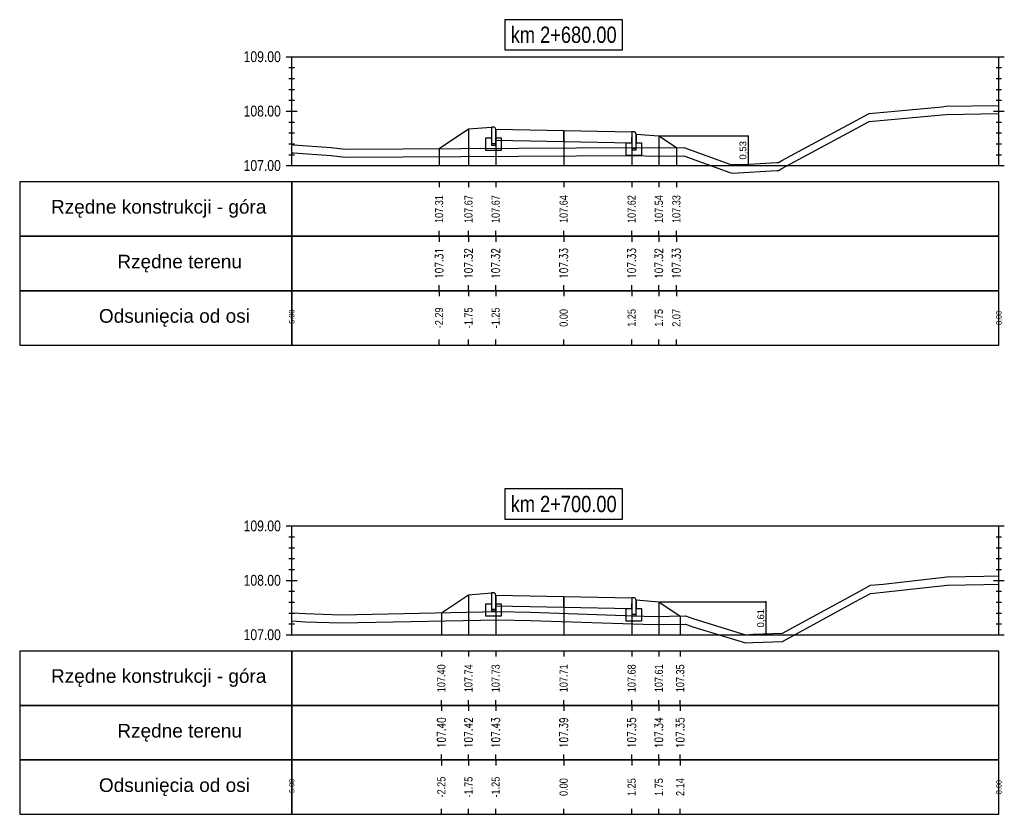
# Model space of a CAD drawing. Extents: x 7537626 to 7538805, y 5722894 to 5725486.
# Tile 41 of 90: x 7538282 to 7538300, y 5725395 to 5725410. Entities that reach past the tile are written whole.
import ezdxf

# ---------------------------------------------------------------- set-up
doc = ezdxf.new("R2010")
doc.units = 0
doc.header["$PDMODE"] = 35
doc.header["$PDSIZE"] = 0.3
for name, color, linetype in [('C-DROGI-PROFILE', 7, 'Continuous'), ('C-DROGI-PROFILE-ETYKIETY', 7, 'Continuous'), ('C-DROGI-PRZEKROJE-ETYKIETY', 7, 'Continuous'), ('C-POPRZECZKA-przekrój', 2, 'Continuous'), ('C-POPRZECZKA-widok', 1, 'Continuous')]:
    doc.layers.add(name, color=color, linetype=linetype)
for name, color, linetype, true_color in [('C-humus', 7, 'Continuous', 0x003df5), ('C-Teren', 7, 'Continuous', 0x005716), ('poprzeczki', 7, 'Continuous', 0x0000d6)]:
    doc.layers.add(name, color=color, linetype=linetype, true_color=true_color)
doc.styles.add('2mm08', font='arial.ttf', dxfattribs={"width": 0.8})
doc.styles.add('opis_50', font='arial.ttf', dxfattribs={"height": 0.125})
doc.styles.get("Standard").update_dxf_attribs({"font": 'arial.ttf'})
doc.dimstyles.new('OPIS_50', dxfattribs={"dimscale": 0.5, "dimtxt": 0.125, "dimasz": 0.25, "dimexe": 0.1, "dimexo": 0.15, "dimgap": 0.1, "dimtad": 1, "dimzin": 0, "dimtxsty": 'opis_50', "dimblk": 'ARCHTICK', "dimcen": 0.15, "dimdle": 0.1, "dimaunit": 2, "dimadec": 4, "dimazin": 0, "dimtfac": 1, "dimtmove": 0, "dimatfit": 3, "dimfxl": 1, "dimarcsym": 0})

# ---------------------------------------------------------------- blocks, each defined once
blk = doc.blocks.new('_ArchTick')
at = {"color": 0, "linetype": 'ByBlock', "const_width": 0.15}
blk.add_lwpolyline([(-0.5, -0.5), (0.5, 0.5)], dxfattribs=at)
blk = doc.blocks.new('*D132')
at = {"layer": 'Defpoints', "color": 0, "transparency": 16777216}
for p in [(7538293.328, 5725407.883), (7538294.657, 5725407.356), (7538294.969, 5725407.356)]:
    blk.add_point(p, dxfattribs=at)
at = {"layer": 'poprzeczki', "color": 0, "lineweight": -2, "transparency": 16777216}
for p, q in [((7538293.343, 5725407.883), (7538294.979, 5725407.883)), ((7538294.969, 5725407.893), (7538294.969, 5725407.346)), ((7538294.672, 5725407.356), (7538294.979, 5725407.356))]:
    blk.add_line(p, q, dxfattribs=at)
at = {"layer": 'poprzeczki', "color": 0, "lineweight": -2, "transparency": 16777216, "xscale": 0.025, "yscale": 0.025, "zscale": 0.025}
for p, rotation in [((7538294.969, 5725407.883), 90), ((7538294.969, 5725407.356), 270)]:
    blk.add_blockref('_ArchTick', p, dxfattribs=dict(at, rotation=rotation))
at = {"layer": 'poprzeczki', "color": 0, "transparency": 16777216, "insert": (7538294.884, 5725407.619), "char_height": 0.125, "attachment_point": 5, "rotation": 90, "style": 'opis_50'}
blk.add_mtext('0,53', dxfattribs=at)
blk = doc.blocks.new('*D133')
at = {"layer": 'Defpoints', "color": 0, "transparency": 16777216}
for p in [(7538293.328, 5725399.321), (7538294.919, 5725398.716), (7538295.297, 5725398.716)]:
    blk.add_point(p, dxfattribs=at)
at = {"layer": 'poprzeczki', "color": 0, "lineweight": -2, "transparency": 16777216}
for p, q in [((7538293.343, 5725399.321), (7538295.307, 5725399.321)), ((7538295.297, 5725399.331), (7538295.297, 5725398.706)), ((7538294.934, 5725398.716), (7538295.307, 5725398.716))]:
    blk.add_line(p, q, dxfattribs=at)
at = {"layer": 'poprzeczki', "color": 0, "lineweight": -2, "transparency": 16777216, "xscale": 0.025, "yscale": 0.025, "zscale": 0.025}
for p, rotation in [((7538295.297, 5725399.321), 90), ((7538295.297, 5725398.716), 270)]:
    blk.add_blockref('_ArchTick', p, dxfattribs=dict(at, rotation=rotation))
at = {"layer": 'poprzeczki', "color": 0, "transparency": 16777216, "insert": (7538295.212, 5725399.018), "char_height": 0.125, "attachment_point": 5, "rotation": 90, "style": 'opis_50'}
blk.add_mtext('0,61', dxfattribs=at)

msp = doc.modelspace()

# ---------------------------------------------------------------- linework, layer by layer
at = {"layer": 'C-DROGI-PROFILE', "color": 7, "linetype": 'Continuous', "lineweight": -3}
for p, q in [((7538289.288, 5725407.039), (7538289.288, 5725406.939)), ((7538289.828, 5725407.039), (7538289.828, 5725406.939)), ((7538290.328, 5725407.039), (7538290.328, 5725406.939)), ((7538291.578, 5725407.039), (7538291.578, 5725406.939)), ((7538292.828, 5725407.039), (7538292.828, 5725406.939)), ((7538293.328, 5725407.039), (7538293.328, 5725406.939)), ((7538293.65, 5725407.039), (7538293.65, 5725406.939)), ((7538289.288, 5725406.039), (7538289.288, 5725406.139)), ((7538289.828, 5725406.039), (7538289.828, 5725406.139)), ((7538290.328, 5725406.039), (7538290.328, 5725406.139)), ((7538291.578, 5725406.039), (7538291.578, 5725406.139)), ((7538292.828, 5725406.039), (7538292.828, 5725406.139)), ((7538293.328, 5725406.039), (7538293.328, 5725406.139)), ((7538293.65, 5725406.039), (7538293.65, 5725406.139)), ((7538289.288, 5725406.039), (7538289.288, 5725405.939)), ((7538289.828, 5725406.039), (7538289.828, 5725405.939)), ((7538290.328, 5725406.039), (7538290.328, 5725405.939)), ((7538291.578, 5725406.039), (7538291.578, 5725405.939)), ((7538292.828, 5725406.039), (7538292.828, 5725405.939)), ((7538293.328, 5725406.039), (7538293.328, 5725405.939)), ((7538293.65, 5725406.039), (7538293.65, 5725405.939)), ((7538289.288, 5725405.039), (7538289.288, 5725405.139)), ((7538289.288, 5725405.039), (7538289.288, 5725404.939)), ((7538289.828, 5725405.039), (7538289.828, 5725405.139)), ((7538289.828, 5725405.039), (7538289.828, 5725404.939)), ((7538290.328, 5725405.039), (7538290.328, 5725405.139)), ((7538290.328, 5725405.039), (7538290.328, 5725404.939)), ((7538291.578, 5725405.039), (7538291.578, 5725405.139)), ((7538291.578, 5725405.039), (7538291.578, 5725404.939)), ((7538292.828, 5725405.039), (7538292.828, 5725405.139)), ((7538292.828, 5725405.039), (7538292.828, 5725404.939)), ((7538293.328, 5725405.039), (7538293.328, 5725405.139)), ((7538293.328, 5725405.039), (7538293.328, 5725404.939)), ((7538293.65, 5725405.039), (7538293.65, 5725405.139)), ((7538293.65, 5725405.039), (7538293.65, 5725404.939)), ((7538289.288, 5725404.039), (7538289.288, 5725404.139)), ((7538289.828, 5725404.039), (7538289.828, 5725404.139)), ((7538290.328, 5725404.039), (7538290.328, 5725404.139)), ((7538291.578, 5725404.039), (7538291.578, 5725404.139)), ((7538292.828, 5725404.039), (7538292.828, 5725404.139)), ((7538293.328, 5725404.039), (7538293.328, 5725404.139)), ((7538293.65, 5725404.039), (7538293.65, 5725404.139)), ((7538289.33, 5725398.414), (7538289.33, 5725398.314)), ((7538289.828, 5725398.414), (7538289.828, 5725398.314)), ((7538290.328, 5725398.414), (7538290.328, 5725398.314)), ((7538291.578, 5725398.414), (7538291.578, 5725398.314)), ((7538292.828, 5725398.414), (7538292.828, 5725398.314)), ((7538293.328, 5725398.414), (7538293.328, 5725398.314)), ((7538293.72, 5725398.414), (7538293.72, 5725398.314)), ((7538289.33, 5725397.414), (7538289.33, 5725397.514)), ((7538289.828, 5725397.414), (7538289.828, 5725397.514)), ((7538290.328, 5725397.414), (7538290.328, 5725397.514)), ((7538291.578, 5725397.414), (7538291.578, 5725397.514)), ((7538292.828, 5725397.414), (7538292.828, 5725397.514)), ((7538293.328, 5725397.414), (7538293.328, 5725397.514)), ((7538293.72, 5725397.414), (7538293.72, 5725397.514)), ((7538289.33, 5725397.414), (7538289.33, 5725397.314)), ((7538289.828, 5725397.414), (7538289.828, 5725397.314)), ((7538290.328, 5725397.414), (7538290.328, 5725397.314)), ((7538291.578, 5725397.414), (7538291.578, 5725397.314)), ((7538292.828, 5725397.414), (7538292.828, 5725397.314)), ((7538293.328, 5725397.414), (7538293.328, 5725397.314)), ((7538293.72, 5725397.414), (7538293.72, 5725397.314)), ((7538289.33, 5725396.414), (7538289.33, 5725396.514)), ((7538289.33, 5725396.414), (7538289.33, 5725396.314)), ((7538289.828, 5725396.414), (7538289.828, 5725396.514)), ((7538289.828, 5725396.414), (7538289.828, 5725396.314)), ((7538290.328, 5725396.414), (7538290.328, 5725396.514)), ((7538290.328, 5725396.414), (7538290.328, 5725396.314)), ((7538291.578, 5725396.414), (7538291.578, 5725396.514)), ((7538291.578, 5725396.414), (7538291.578, 5725396.314)), ((7538292.828, 5725396.414), (7538292.828, 5725396.514)), ((7538292.828, 5725396.414), (7538292.828, 5725396.314)), ((7538293.328, 5725396.414), (7538293.328, 5725396.514)), ((7538293.328, 5725396.414), (7538293.328, 5725396.314)), ((7538293.72, 5725396.414), (7538293.72, 5725396.514)), ((7538293.72, 5725396.414), (7538293.72, 5725396.314)), ((7538289.33, 5725395.414), (7538289.33, 5725395.514)), ((7538289.828, 5725395.414), (7538289.828, 5725395.514)), ((7538290.328, 5725395.414), (7538290.328, 5725395.514)), ((7538291.578, 5725395.414), (7538291.578, 5725395.514)), ((7538292.828, 5725395.414), (7538292.828, 5725395.514)), ((7538293.328, 5725395.414), (7538293.328, 5725395.514)), ((7538293.72, 5725395.414), (7538293.72, 5725395.514))]:
    msp.add_line(p, q, dxfattribs=at)
at = {"layer": 'C-DROGI-PROFILE', "color": 1, "linetype": 'Continuous', "lineweight": -3}
for points in [[(7538286.578, 5725406.039), (7538286.578, 5725407.039), (7538281.578, 5725407.039), (7538281.578, 5725406.039)], [(7538286.578, 5725406.039), (7538299.578, 5725406.039), (7538299.578, 5725407.039), (7538286.578, 5725407.039)], [(7538286.578, 5725405.039), (7538286.578, 5725406.039), (7538281.578, 5725406.039), (7538281.578, 5725405.039)], [(7538286.578, 5725405.039), (7538299.578, 5725405.039), (7538299.578, 5725406.039), (7538286.578, 5725406.039)], [(7538286.578, 5725404.039), (7538286.578, 5725405.039), (7538281.578, 5725405.039), (7538281.578, 5725404.039)], [(7538286.578, 5725404.039), (7538299.578, 5725404.039), (7538299.578, 5725405.039), (7538286.578, 5725405.039)], [(7538286.578, 5725397.414), (7538286.578, 5725398.414), (7538281.578, 5725398.414), (7538281.578, 5725397.414)], [(7538286.578, 5725397.414), (7538299.578, 5725397.414), (7538299.578, 5725398.414), (7538286.578, 5725398.414)], [(7538286.578, 5725396.414), (7538286.578, 5725397.414), (7538281.578, 5725397.414), (7538281.578, 5725396.414)], [(7538286.578, 5725396.414), (7538299.578, 5725396.414), (7538299.578, 5725397.414), (7538286.578, 5725397.414)], [(7538286.578, 5725395.414), (7538286.578, 5725396.414), (7538281.578, 5725396.414), (7538281.578, 5725395.414)], [(7538286.578, 5725395.414), (7538299.578, 5725395.414), (7538299.578, 5725396.414), (7538286.578, 5725396.414)]]:
    msp.add_3dface(points, dxfattribs=at)
at = {"layer": 'C-DROGI-PRZEKROJE-ETYKIETY', "color": 1, "linetype": 'Continuous', "lineweight": -3}
for p, q in [((7538289.828, 5725408.013), (7538289.828, 5725407.339)), ((7538290.328, 5725408.006), (7538290.328, 5725407.339)), ((7538291.578, 5725407.981), (7538291.578, 5725407.339)), ((7538292.828, 5725407.956), (7538292.828, 5725407.339)), ((7538293.328, 5725407.883), (7538293.328, 5725407.339)), ((7538289.288, 5725407.653), (7538289.288, 5725407.339)), ((7538293.65, 5725407.668), (7538293.65, 5725407.339)), ((7538289.828, 5725399.451), (7538289.828, 5725398.714)), ((7538290.328, 5725399.445), (7538290.328, 5725398.714)), ((7538291.578, 5725399.42), (7538291.578, 5725398.714)), ((7538292.828, 5725399.395), (7538292.828, 5725398.714)), ((7538293.328, 5725399.321), (7538293.328, 5725398.714)), ((7538289.33, 5725399.119), (7538289.33, 5725398.714)), ((7538293.72, 5725399.059), (7538293.72, 5725398.714))]:
    msp.add_line(p, q, dxfattribs=at)
at = {"layer": 'C-humus'}
for p, q in [((7538298.601, 5725408.278), (7538299.578, 5725408.294)), ((7538295.59, 5725407.283), (7538297.195, 5725408.146)), ((7538297.195, 5725408.146), (7538298.536, 5725408.27)), ((7538298.536, 5725408.27), (7538298.601, 5725408.278)), ((7538286.578, 5725407.574), (7538286.613, 5725407.573)), ((7538286.613, 5725407.573), (7538287.302, 5725407.523)), ((7538287.302, 5725407.523), (7538287.56, 5725407.493)), ((7538287.56, 5725407.493), (7538292.875, 5725407.523)), ((7538292.875, 5725407.523), (7538293.271, 5725407.512)), ((7538293.271, 5725407.512), (7538293.786, 5725407.52)), ((7538293.786, 5725407.52), (7538294.634, 5725407.212)), ((7538294.634, 5725407.212), (7538294.679, 5725407.199)), ((7538294.679, 5725407.199), (7538295.499, 5725407.247)), ((7538295.499, 5725407.247), (7538295.525, 5725407.247)), ((7538295.525, 5725407.247), (7538295.59, 5725407.283)), ((7538297.451, 5725399.495), (7538298.628, 5725399.629)), ((7538298.628, 5725399.629), (7538299.304, 5725399.641)), ((7538299.304, 5725399.641), (7538299.578, 5725399.647)), ((7538296.94, 5725399.324), (7538297.219, 5725399.474)), ((7538297.219, 5725399.474), (7538297.451, 5725399.495)), ((7538295.599, 5725398.591), (7538296.94, 5725399.324)), ((7538286.578, 5725398.968), (7538286.829, 5725398.954)), ((7538286.829, 5725398.954), (7538287.479, 5725398.931)), ((7538287.479, 5725398.931), (7538290.371, 5725398.99)), ((7538290.371, 5725398.99), (7538290.966, 5725398.979)), ((7538290.966, 5725398.979), (7538293.229, 5725398.902)), ((7538293.229, 5725398.902), (7538293.816, 5725398.911)), ((7538293.816, 5725398.911), (7538293.954, 5725398.861)), ((7538293.954, 5725398.861), (7538294.919, 5725398.566)), ((7538294.919, 5725398.566), (7538295.061, 5725398.574)), ((7538295.061, 5725398.574), (7538295.599, 5725398.591))]:
    msp.add_line(p, q, dxfattribs=at)
at = {"layer": 'C-POPRZECZKA-przekrój', "color": 2, "linetype": 'Continuous', "lineweight": -3}
for p, q in [((7538289.288, 5725407.653), (7538289.828, 5725408.013)), ((7538289.828, 5725408.013), (7538290.248, 5725408.046)), ((7538290.288, 5725408.046), (7538290.248, 5725408.046)), ((7538290.248, 5725408.046), (7538290.248, 5725407.716)), ((7538290.293, 5725408.046), (7538290.288, 5725408.046)), ((7538290.302, 5725408.044), (7538290.293, 5725408.046)), ((7538290.31, 5725408.04), (7538290.302, 5725408.044)), ((7538290.316, 5725408.035), (7538290.31, 5725408.04)), ((7538290.32, 5725408.029), (7538290.316, 5725408.035)), ((7538290.325, 5725408.022), (7538290.32, 5725408.029)), ((7538290.327, 5725408.014), (7538290.325, 5725408.022)), ((7538290.328, 5725408.006), (7538290.327, 5725408.014)), ((7538290.328, 5725408.006), (7538291.578, 5725407.981)), ((7538290.328, 5725408.006), (7538290.329, 5725407.806)), ((7538290.328, 5725407.716), (7538290.328, 5725408.006)), ((7538290.328, 5725408.006), (7538290.328, 5725407.846)), ((7538291.578, 5725407.781), (7538291.578, 5725407.981)), ((7538291.578, 5725407.981), (7538292.828, 5725407.956)), ((7538292.828, 5725407.956), (7538292.827, 5725407.756)), ((7538292.868, 5725407.956), (7538292.828, 5725407.956)), ((7538292.828, 5725407.956), (7538292.828, 5725407.626)), ((7538292.873, 5725407.956), (7538292.868, 5725407.956)), ((7538292.882, 5725407.954), (7538292.873, 5725407.956)), ((7538292.89, 5725407.95), (7538292.882, 5725407.954)), ((7538292.896, 5725407.945), (7538292.89, 5725407.95)), ((7538292.9, 5725407.939), (7538292.896, 5725407.945)), ((7538292.905, 5725407.932), (7538292.9, 5725407.939)), ((7538292.907, 5725407.924), (7538292.905, 5725407.932)), ((7538290.148, 5725407.616), (7538290.148, 5725407.846)), ((7538290.148, 5725407.846), (7538290.248, 5725407.846)), ((7538290.248, 5725407.846), (7538290.248, 5725407.746)), ((7538290.328, 5725407.846), (7538290.428, 5725407.846)), ((7538290.329, 5725407.806), (7538291.578, 5725407.781)), ((7538290.428, 5725407.846), (7538290.428, 5725407.616)), ((7538291.578, 5725407.781), (7538292.827, 5725407.756)), ((7538292.728, 5725407.526), (7538292.728, 5725407.756)), ((7538292.728, 5725407.756), (7538292.828, 5725407.756)), ((7538292.828, 5725407.756), (7538292.828, 5725407.656)), ((7538292.908, 5725407.916), (7538292.907, 5725407.924)), ((7538292.908, 5725407.626), (7538292.908, 5725407.916)), ((7538292.908, 5725407.916), (7538292.908, 5725407.756)), ((7538292.908, 5725407.916), (7538293.328, 5725407.883)), ((7538292.908, 5725407.756), (7538293.008, 5725407.756)), ((7538293.008, 5725407.756), (7538293.008, 5725407.526)), ((7538293.328, 5725407.883), (7538293.65, 5725407.668)), ((7538290.428, 5725407.616), (7538290.148, 5725407.616)), ((7538290.248, 5725407.746), (7538290.328, 5725407.746)), ((7538290.248, 5725407.716), (7538290.328, 5725407.716)), ((7538292.828, 5725407.656), (7538292.908, 5725407.656)), ((7538292.828, 5725407.626), (7538292.908, 5725407.626)), ((7538293.008, 5725407.526), (7538292.728, 5725407.526)), ((7538289.33, 5725399.119), (7538289.828, 5725399.451)), ((7538289.828, 5725399.451), (7538290.248, 5725399.485)), ((7538290.288, 5725399.485), (7538290.248, 5725399.485)), ((7538290.248, 5725399.485), (7538290.248, 5725399.155)), ((7538290.293, 5725399.484), (7538290.288, 5725399.485)), ((7538290.302, 5725399.482), (7538290.293, 5725399.484)), ((7538290.31, 5725399.478), (7538290.302, 5725399.482)), ((7538290.316, 5725399.473), (7538290.31, 5725399.478)), ((7538290.32, 5725399.468), (7538290.316, 5725399.473)), ((7538290.325, 5725399.46), (7538290.32, 5725399.468)), ((7538290.327, 5725399.452), (7538290.325, 5725399.46)), ((7538290.328, 5725399.445), (7538290.327, 5725399.452)), ((7538290.328, 5725399.445), (7538291.578, 5725399.42)), ((7538290.328, 5725399.445), (7538290.329, 5725399.245)), ((7538290.328, 5725399.155), (7538290.328, 5725399.445)), ((7538290.328, 5725399.445), (7538290.328, 5725399.285)), ((7538290.148, 5725399.055), (7538290.148, 5725399.285)), ((7538290.148, 5725399.285), (7538290.248, 5725399.285)), ((7538290.248, 5725399.285), (7538290.248, 5725399.185)), ((7538290.328, 5725399.285), (7538290.428, 5725399.285)), ((7538290.329, 5725399.245), (7538291.578, 5725399.22)), ((7538290.428, 5725399.285), (7538290.428, 5725399.055)), ((7538291.578, 5725399.22), (7538291.578, 5725399.42)), ((7538291.578, 5725399.42), (7538292.828, 5725399.395)), ((7538292.828, 5725399.395), (7538292.827, 5725399.195)), ((7538292.868, 5725399.395), (7538292.828, 5725399.395)), ((7538292.828, 5725399.395), (7538292.828, 5725399.065)), ((7538292.873, 5725399.394), (7538292.868, 5725399.395)), ((7538292.882, 5725399.392), (7538292.873, 5725399.394)), ((7538292.89, 5725399.388), (7538292.882, 5725399.392)), ((7538292.896, 5725399.383), (7538292.89, 5725399.388)), ((7538292.9, 5725399.378), (7538292.896, 5725399.383)), ((7538292.905, 5725399.37), (7538292.9, 5725399.378)), ((7538292.907, 5725399.362), (7538292.905, 5725399.37)), ((7538292.908, 5725399.355), (7538292.907, 5725399.362)), ((7538292.908, 5725399.065), (7538292.908, 5725399.355)), ((7538292.908, 5725399.355), (7538292.908, 5725399.195)), ((7538292.908, 5725399.355), (7538293.328, 5725399.321)), ((7538293.328, 5725399.321), (7538293.72, 5725399.059)), ((7538290.248, 5725399.185), (7538290.328, 5725399.185)), ((7538290.248, 5725399.155), (7538290.328, 5725399.155)), ((7538291.578, 5725399.22), (7538292.827, 5725399.195)), ((7538292.728, 5725398.965), (7538292.728, 5725399.195)), ((7538292.728, 5725399.195), (7538292.828, 5725399.195)), ((7538292.828, 5725399.195), (7538292.828, 5725399.095)), ((7538292.828, 5725399.095), (7538292.908, 5725399.095)), ((7538292.828, 5725399.065), (7538292.908, 5725399.065)), ((7538292.908, 5725399.195), (7538293.008, 5725399.195)), ((7538293.008, 5725399.195), (7538293.008, 5725398.965)), ((7538290.428, 5725399.055), (7538290.148, 5725399.055)), ((7538293.008, 5725398.965), (7538292.728, 5725398.965))]:
    msp.add_line(p, q, dxfattribs=at)
at = {"layer": 'C-POPRZECZKA-widok', "color": 1, "linetype": 'Continuous', "lineweight": -3}
for p, q in [((7538286.478, 5725409.339), (7538299.678, 5725409.339)), ((7538286.578, 5725407.339), (7538286.578, 5725409.339)), ((7538299.578, 5725407.339), (7538299.578, 5725409.339)), ((7538286.528, 5725409.139), (7538286.628, 5725409.139)), ((7538299.528, 5725409.139), (7538299.628, 5725409.139)), ((7538286.528, 5725408.939), (7538286.628, 5725408.939)), ((7538299.528, 5725408.939), (7538299.628, 5725408.939)), ((7538286.528, 5725408.739), (7538286.628, 5725408.739)), ((7538299.528, 5725408.739), (7538299.628, 5725408.739)), ((7538286.528, 5725408.539), (7538286.628, 5725408.539)), ((7538299.528, 5725408.539), (7538299.628, 5725408.539)), ((7538286.478, 5725408.339), (7538286.678, 5725408.339)), ((7538286.528, 5725408.339), (7538286.628, 5725408.339)), ((7538299.478, 5725408.339), (7538299.678, 5725408.339)), ((7538299.528, 5725408.339), (7538299.628, 5725408.339)), ((7538286.528, 5725408.139), (7538286.628, 5725408.139)), ((7538299.528, 5725408.139), (7538299.628, 5725408.139)), ((7538286.528, 5725407.939), (7538286.628, 5725407.939)), ((7538299.528, 5725407.939), (7538299.628, 5725407.939)), ((7538286.528, 5725407.739), (7538286.628, 5725407.739)), ((7538299.528, 5725407.739), (7538299.628, 5725407.739)), ((7538286.528, 5725407.539), (7538286.628, 5725407.539)), ((7538299.528, 5725407.539), (7538299.628, 5725407.539)), ((7538286.478, 5725407.339), (7538299.678, 5725407.339)), ((7538286.478, 5725400.714), (7538299.678, 5725400.714)), ((7538286.578, 5725398.714), (7538286.578, 5725400.714)), ((7538299.578, 5725398.714), (7538299.578, 5725400.714)), ((7538286.528, 5725400.514), (7538286.628, 5725400.514)), ((7538299.528, 5725400.514), (7538299.628, 5725400.514)), ((7538286.528, 5725400.314), (7538286.628, 5725400.314)), ((7538299.528, 5725400.314), (7538299.628, 5725400.314)), ((7538286.528, 5725400.114), (7538286.628, 5725400.114)), ((7538299.528, 5725400.114), (7538299.628, 5725400.114)), ((7538286.528, 5725399.914), (7538286.628, 5725399.914)), ((7538299.528, 5725399.914), (7538299.628, 5725399.914)), ((7538286.478, 5725399.714), (7538286.678, 5725399.714)), ((7538286.528, 5725399.714), (7538286.628, 5725399.714)), ((7538299.478, 5725399.714), (7538299.678, 5725399.714)), ((7538299.528, 5725399.714), (7538299.628, 5725399.714)), ((7538286.528, 5725399.514), (7538286.628, 5725399.514)), ((7538299.528, 5725399.514), (7538299.628, 5725399.514)), ((7538286.528, 5725399.314), (7538286.628, 5725399.314)), ((7538299.528, 5725399.314), (7538299.628, 5725399.314)), ((7538286.528, 5725399.114), (7538286.628, 5725399.114)), ((7538299.528, 5725399.114), (7538299.628, 5725399.114)), ((7538286.528, 5725398.914), (7538286.628, 5725398.914)), ((7538299.528, 5725398.914), (7538299.628, 5725398.914)), ((7538286.478, 5725398.714), (7538299.678, 5725398.714))]:
    msp.add_line(p, q, dxfattribs=at)
at = {"layer": 'C-POPRZECZKA-widok', "color": 3, "linetype": 'Continuous', "lineweight": -3}
for points in [[(7538290.498, 5725409.464), (7538292.658, 5725409.464), (7538292.658, 5725410.02), (7538290.498, 5725410.02)], [(7538290.498, 5725400.839), (7538292.658, 5725400.839), (7538292.658, 5725401.395), (7538290.498, 5725401.395)]]:
    msp.add_3dface(points, dxfattribs=at)
at = {"layer": 'C-Teren'}
for p, q in [((7538295.59, 5725407.433), (7538297.195, 5725408.296)), ((7538297.195, 5725408.296), (7538298.536, 5725408.42)), ((7538298.536, 5725408.42), (7538298.601, 5725408.428)), ((7538298.601, 5725408.428), (7538299.578, 5725408.444)), ((7538286.578, 5725407.724), (7538286.613, 5725407.723)), ((7538286.613, 5725407.723), (7538287.302, 5725407.673)), ((7538287.302, 5725407.673), (7538287.56, 5725407.643)), ((7538287.56, 5725407.643), (7538292.875, 5725407.673)), ((7538292.875, 5725407.673), (7538293.271, 5725407.662)), ((7538293.271, 5725407.662), (7538293.786, 5725407.67)), ((7538293.786, 5725407.67), (7538294.634, 5725407.362)), ((7538294.679, 5725407.349), (7538295.499, 5725407.397)), ((7538295.499, 5725407.397), (7538295.525, 5725407.397)), ((7538295.525, 5725407.397), (7538295.59, 5725407.433)), ((7538294.634, 5725407.362), (7538294.679, 5725407.349)), ((7538298.628, 5725399.779), (7538299.304, 5725399.791)), ((7538299.304, 5725399.791), (7538299.578, 5725399.797)), ((7538296.94, 5725399.474), (7538297.219, 5725399.624)), ((7538297.219, 5725399.624), (7538297.451, 5725399.645)), ((7538297.451, 5725399.645), (7538298.628, 5725399.779)), ((7538295.599, 5725398.741), (7538296.94, 5725399.474)), ((7538286.578, 5725399.118), (7538286.829, 5725399.104)), ((7538286.829, 5725399.104), (7538287.479, 5725399.081)), ((7538287.479, 5725399.081), (7538290.371, 5725399.14)), ((7538290.371, 5725399.14), (7538290.966, 5725399.129)), ((7538290.966, 5725399.129), (7538293.229, 5725399.052)), ((7538293.229, 5725399.052), (7538293.816, 5725399.061)), ((7538293.816, 5725399.061), (7538293.954, 5725399.011)), ((7538293.954, 5725399.011), (7538294.919, 5725398.716)), ((7538294.919, 5725398.716), (7538295.061, 5725398.724)), ((7538295.061, 5725398.724), (7538295.599, 5725398.741))]:
    msp.add_line(p, q, dxfattribs=at)

# ---------------------------------------------------------------- texts
at = {"layer": 'C-DROGI-PROFILE', "color": 2}
for s, p in [('Rzędne konstrukcji - góra', (7538282.153, 5725406.456)), ('Rzędne terenu', (7538283.373, 5725405.45)), ('Odsunięcia od osi', (7538283.034, 5725404.45)), ('Rzędne konstrukcji - góra', (7538282.153, 5725397.831)), ('Rzędne terenu', (7538283.373, 5725396.825)), ('Odsunięcia od osi', (7538283.034, 5725395.825))]:
    msp.add_text(s, height=0.25, dxfattribs=at).set_placement(p)
at = {"layer": 'C-DROGI-PROFILE-ETYKIETY', "color": 1, "linetype": 'Continuous', "lineweight": -3, "char_height": 0.15, "attachment_point": 5, "rotation": 90, "style": '2mm08'}
for s, insert in [('107.64', (7538291.578, 5725406.539)), ('107.54', (7538293.328, 5725406.539)), ('107.31', (7538289.288, 5725406.539)), ('107.67', (7538289.828, 5725406.539)), ('107.67', (7538290.328, 5725406.539)), ('107.62', (7538292.828, 5725406.539)), ('107.33', (7538293.65, 5725406.539)), ('{\\Fsimplex.shx|c238;107.31}', (7538289.288, 5725405.539)), ('{\\Fsimplex.shx|c238;107.32}', (7538289.828, 5725405.539)), ('{\\Fsimplex.shx|c238;107.32}', (7538290.328, 5725405.539)), ('{\\Fsimplex.shx|c238;107.33}', (7538291.578, 5725405.539)), ('{\\Fsimplex.shx|c238;107.33}', (7538292.828, 5725405.539)), ('{\\Fsimplex.shx|c238;107.32}', (7538293.328, 5725405.539)), ('{\\Fsimplex.shx|c238;107.33}', (7538293.65, 5725405.539)), ('-2.29', (7538289.288, 5725404.539)), ('-1.75', (7538289.828, 5725404.539)), ('-1.25', (7538290.328, 5725404.539)), ('0.00', (7538291.578, 5725404.539)), ('1.25', (7538292.828, 5725404.539)), ('1.75', (7538293.328, 5725404.539)), ('2.07', (7538293.65, 5725404.539)), ('107.40', (7538289.33, 5725397.914)), ('107.74', (7538289.828, 5725397.914)), ('107.73', (7538290.328, 5725397.914)), ('107.71', (7538291.578, 5725397.914)), ('107.68', (7538292.828, 5725397.914)), ('107.61', (7538293.328, 5725397.914)), ('107.35', (7538293.72, 5725397.914)), ('{\\Fsimplex.shx|c238;107.40}', (7538289.33, 5725396.914)), ('{\\Fsimplex.shx|c238;107.42}', (7538289.828, 5725396.914)), ('{\\Fsimplex.shx|c238;107.43}', (7538290.328, 5725396.914)), ('{\\Fsimplex.shx|c238;107.39}', (7538291.578, 5725396.914)), ('{\\Fsimplex.shx|c238;107.35}', (7538292.828, 5725396.914)), ('{\\Fsimplex.shx|c238;107.34}', (7538293.328, 5725396.914)), ('{\\Fsimplex.shx|c238;107.35}', (7538293.72, 5725396.914)), ('-2.25', (7538289.33, 5725395.914)), ('-1.75', (7538289.828, 5725395.914)), ('-1.25', (7538290.328, 5725395.914)), ('0.00', (7538291.578, 5725395.914)), ('1.25', (7538292.828, 5725395.914)), ('1.75', (7538293.328, 5725395.914)), ('2.14', (7538293.72, 5725395.914))]:
    msp.add_mtext(s, dxfattribs=dict(at, insert=insert))
at = {"layer": 'C-DROGI-PROFILE-ETYKIETY', "color": 7, "linetype": 'Continuous', "lineweight": -3, "char_height": 0.1, "attachment_point": 5, "rotation": 90, "style": '2mm08'}
for s, insert in [('-5.00', (7538286.578, 5725404.539)), ('8.00', (7538299.578, 5725404.539)), ('-5.00', (7538286.578, 5725395.914)), ('8.00', (7538299.578, 5725395.914))]:
    msp.add_mtext(s, dxfattribs=dict(at, insert=insert))
at = {"layer": 'C-POPRZECZKA-widok', "color": 3, "linetype": 'Continuous', "lineweight": -3, "char_height": 0.3, "attachment_point": 8, "style": '2mm08'}
for s, insert in [('km 2+680.00', (7538291.578, 5725409.589)), ('km 2+700.00', (7538291.578, 5725400.964))]:
    msp.add_mtext(s, dxfattribs=dict(at, insert=insert))
at = {"layer": 'C-POPRZECZKA-widok', "color": 1, "linetype": 'Continuous', "lineweight": -3, "char_height": 0.2, "attachment_point": 6, "style": '2mm08'}
for s, insert in [('109.00', (7538286.378, 5725409.339)), ('108.00', (7538286.378, 5725408.339)), ('107.00', (7538286.378, 5725407.339)), ('109.00', (7538286.378, 5725400.714)), ('108.00', (7538286.378, 5725399.714)), ('107.00', (7538286.378, 5725398.714))]:
    msp.add_mtext(s, dxfattribs=dict(at, insert=insert))

# ---------------------------------------------------------------- dimensions: what is measured, and where the dimension line sits
at = {"layer": 'poprzeczki'}
for base, p1, p2, picture, middle in [((7538294.969, 5725407.356), (7538293.328, 5725407.883), (7538294.657, 5725407.356), '*D132', (7538294.884, 5725407.619)), ((7538295.2975, 5725398.7157), (7538293.3278, 5725399.321), (7538294.919, 5725398.7157), '*D133', (7538295.2124, 5725399.0183))]:
    dim = msp.add_linear_dim(base=base, p1=p1, p2=p2, angle=90, dimstyle='OPIS_50', override={"dimscale": 0.1}, dxfattribs=at)
    dim.commit()
    dim.dimension.update_dxf_attribs({"geometry": picture, "text_midpoint": middle})

doc.saveas('drawing.dxf')
